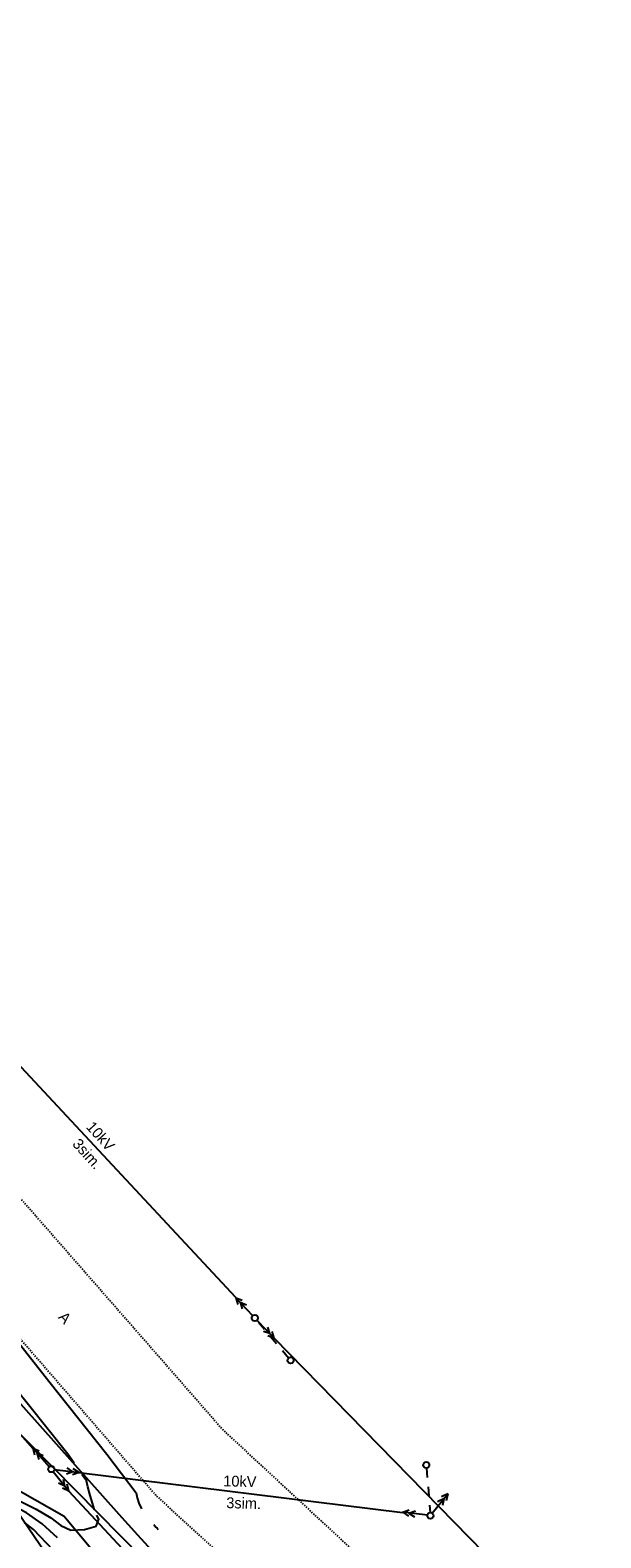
# Model space of a CAD drawing. Header units: millimetres. Extents: x 405709 to 406552, y 4254722 to 4255885.
# Tile 20 of 48: x 406328 to 406374, y 4255004 to 4255125. Entities that reach past the tile are written whole.
import ezdxf

# ---------------------------------------------------------------- set-up
doc = ezdxf.new("R2010")
doc.units = ezdxf.units.MM
doc.header["$LTSCALE"] = 0.5
doc.linetypes.add('Д_ТРОТ_ТРУБА', pattern=[3, 1.5, -1.5])
doc.linetypes.add('ДОРОГИ_СТРОЯЩ', pattern=[9, 8, -1])
for name, color, linetype in [('(007) Здания', 7, 'Continuous'), ('(013) Газопровод', 30, 'ИК_Газопровод -------г--------'), ('(022) Возд. Линии', 7, 'Continuous'), ('(025) Дорога', 7, 'Continuous'), ('(031) Горизонтали', 42, 'Continuous'), ('(035) Откосы', 7, 'Continuous')]:
    doc.layers.add(name, color=color, linetype=linetype)
doc.styles.add('BM-431', font='txt')
doc.styles.get("Standard").update_dxf_attribs({"font": 'arial.ttf'})
doc.linetypes.add('GAZ_VOZDUSH', pattern='A,1,-2,["~",Standard,S=3,R=0,X=-1.5,Y=-1.5],-1,10', length=14)
doc.linetypes.add('ИК_Газопровод -------г--------', pattern='A,9,-0.6,["Г",Standard,S=1.2,R=0,X=0,Y=-0.6],-1.2', length=10.8)
doc.linetypes.add('ОТКОСЫ_НЕУКР1', pattern='A,0.5,["|",Standard,S=-1.2,R=0,X=0,Y=1.2],1,["|",Standard,S=-0.5,R=0,X=0,Y=0.5],0.5', length=2)

# ---------------------------------------------------------------- blocks, each defined once
blk = doc.blocks.new('strela1')
at = {"layer": '(022) Возд. Линии'}
for p, q in [((-2, 0), (-1.5, 0.25)), ((0, 0), (-2, 0)), ((-2, 0), (-1.5, -0.25)), ((-1.5, 0), (-1, 0.25)), ((-1.5, 0), (-1, -0.25))]:
    blk.add_line(p, q, dxfattribs=at)
blk = doc.blocks.new('strela2')
at = {"layer": '(022) Возд. Линии'}
for p, q in [((0, 0), (2, 0)), ((1.5, 0), (1, 0.25)), ((1.5, 0), (1, -0.25)), ((2, 0), (1.5, 0.25)), ((2, 0), (1.5, -0.25))]:
    blk.add_line(p, q, dxfattribs=at)
blk = doc.blocks.new('STOLB')
at = {"layer": '(022) Возд. Линии'}
blk.add_circle((0, 0), 0.25, dxfattribs=at)

msp = doc.modelspace()

# ---------------------------------------------------------------- hatches: boundary and pattern name
at = {"transparency": 33554687}
h = msp.add_hatch(dxfattribs=at)
h.set_pattern_fill('AR-HBONE', color=30, scale=0.005)
edge = h.paths.add_edge_path()
edge.add_line((406386.6, 4254899.2), (406388.73, 4254901.32))
edge.add_line((406182.57, 4255117.63), (406215.73, 4255080.21))
edge.add_line((406215.73, 4255080.21), (406248.84, 4255042.86))
edge.add_line((406248.84, 4255042.86), (406283.05, 4255007.73))
edge.add_line((406283.05, 4255007.73), (406318.27, 4254972.27))
edge.add_line((406318.27, 4254972.27), (406353.5, 4254936.79))
edge.add_line((406353.5, 4254936.79), (406388.73, 4254901.32))
edge.add_line((406388.73, 4254901.32), (406387.77, 4254900.36))
edge.add_line((406180.33, 4255115.65), (406213.49, 4255078.22))
edge.add_line((406213.49, 4255078.22), (406246.64, 4255040.82))
edge.add_line((406246.64, 4255040.82), (406280.91, 4255005.63))
edge.add_line((406280.91, 4255005.63), (406316.14, 4254970.16))
edge.add_line((406316.14, 4254970.16), (406351.37, 4254934.68))
edge.add_line((406351.37, 4254934.68), (406386.6, 4254899.2))
edge.add_line((406386.6, 4254899.2), (406386.92, 4254899.52))
edge.add_line((406182.57, 4255117.63), (406157.36, 4255152.31))
edge.add_line((406157.36, 4255152.31), (406147.04, 4255171.92))
edge.add_line((406147.04, 4255171.92), (406133.07, 4255198.46))
edge.add_line((406133.07, 4255198.46), (406131.1, 4255203.63))
edge.add_line((406131.1, 4255203.63), (406113.31, 4255250.39))
edge.add_line((406113.31, 4255250.39), (406102.62, 4255278.48))
edge.add_line((406102.62, 4255278.48), (406096.6, 4255297.62))
edge.add_line((406096.6, 4255297.62), (406081.88, 4255347.1))
edge.add_line((406081.88, 4255347.1), (406078.09, 4255359.84))
edge.add_line((406078.09, 4255359.84), (406072.14, 4255402.38))
edge.add_line((406072.14, 4255402.38), (406041.04, 4255445.31))
edge.add_line((406041.04, 4255445.31), (405903.1, 4255619.54))
edge.add_line((405903.1, 4255619.54), (405828.48, 4255714.88))
edge.add_line((405828.48, 4255714.88), (405791.31, 4255762.15))
edge.add_line((405788.96, 4255760.3), (405791.31, 4255762.15))
edge.add_line((405826.12, 4255713.03), (405788.96, 4255760.3))
edge.add_line((405900.74, 4255617.68), (405826.12, 4255713.03))
edge.add_line((406038.65, 4255443.5), (405900.74, 4255617.68))
edge.add_line((406069.27, 4255401.22), (406038.65, 4255443.5))
edge.add_line((406075.15, 4255359.2), (406069.27, 4255401.22))
edge.add_line((406079, 4255346.24), (406075.15, 4255359.2))
edge.add_line((406093.73, 4255296.75), (406079, 4255346.24))
edge.add_line((406099.79, 4255277.49), (406093.73, 4255296.75))
edge.add_line((406110.51, 4255249.33), (406099.79, 4255277.49))
edge.add_line((406128.3, 4255202.56), (406110.51, 4255249.33))
edge.add_line((406130.33, 4255197.22), (406128.3, 4255202.56))
edge.add_line((406144.38, 4255170.53), (406130.33, 4255197.22))
edge.add_line((406154.82, 4255150.7), (406144.38, 4255170.53))
edge.add_line((406180.33, 4255115.65), (406154.82, 4255150.7))

# ---------------------------------------------------------------- linework, layer by layer
at = {"layer": '(007) Здания'}
msp.add_lwpolyline([(406250.98, 4255095.9), (406286.74, 4255049.89), (406295.76, 4255040), (406311.96, 4255022.03), (406318.69, 4255015.22), (406318.69, 4255015.22), (406325.41, 4255008.74), (406325.41, 4255008.74), (406355.77, 4254964.11), (406378.15, 4254935.74), (406378.15, 4254935.74), (406384.77, 4254938.5), (406399.17, 4254921.38), (406440.92, 4254875.77), (406458.23, 4254855.98), (406458.23, 4254855.98), (406458.23, 4254855.98), (406490.13, 4254821.65), (406504.3, 4254810.78), (406507.17, 4254808.85), (406527.73, 4254795.06), (406532.94, 4254789.09)], dxfattribs=at)
at = {"layer": '(007) Здания', "color": 1, "linetype": 'Continuous', "elevation": 611.8}
msp.add_lwpolyline([(406278.26, 4255062.19), (406278.28, 4255062.17), (406348.25, 4254991.19), (406324.94, 4254967.83), (406254.78, 4255039), (406254.78, 4255039.01)], close=True, dxfattribs=at)
at = {"layer": '(013) Газопровод', "linetype": 'GAZ_VOZDUSH', "ltscale": 0.1, "flags": 128}
msp.add_lwpolyline([(405795.03, 4255855.36), (405794.97, 4255851.09), (405820.82, 4255796.92), (405845.74, 4255767.6), (405853.41, 4255759.45), (405874.18, 4255735.38), (405882.96, 4255723.39), (405901.15, 4255702.24), (405920.91, 4255680.45), (405929.38, 4255670.52), (405950.6, 4255645.32), (405988.51, 4255596.32), (406006.92, 4255570.94), (406043.15, 4255533.41), (406106.99, 4255462.67), (406127.11, 4255440.51), (406140.45, 4255362.66), (406150.77, 4255332.26), (406131.04, 4255325.59), (406156.06, 4255257.25), (406178.57, 4255199.29), (406192.41, 4255173.25), (406214.32, 4255146.8), (406218.81, 4255141.04), (406251.34, 4255103.82), (406291.85, 4255054.7), (406335.57, 4255005.63), (406337.09, 4255003.97), (406368.27, 4254969.82), (406407.12, 4254927.02), (406445.97, 4254886.8), (406445.97, 4254886.8), (406470.21, 4254860.19), (406472.02, 4254861.83), (406531.41, 4254800.61), (406536.73, 4254795.12)], dxfattribs=at)
at = {"layer": '(022) Возд. Линии'}
for points, elevation in [([(406291.61, 4255052.73), (406328.64, 4255010.95)], -5.76), ([(406345.01, 4255023.1), (406324.37, 4255045.22)], -6.88), ([(406398.99, 4254967.83), (406348.12, 4255019.84)], -7.06), ([(406332.37, 4255008.99), (406358.47, 4255005.79)], -5.67), ([(406367.85, 4254968.5), (406331.54, 4255007.51)], -7.03)]:
    msp.add_lwpolyline(points, dxfattribs=dict(at, elevation=elevation))
at = {"layer": '(022) Возд. Линии', "linetype": 'Д_ТРОТ_ТРУБА'}
for points, elevation in [([(406349.27, 4255018.23), (406346.71, 4255021.26)], -6.88), ([(406360.39, 4255009.35), (406360.69, 4255005.77)], -7.14)]:
    msp.add_lwpolyline(points, dxfattribs=dict(at, elevation=elevation))
at = {"layer": '(025) Дорога', "linetype": 'Д_ТРОТ_ТРУБА', "ltscale": 0.1, "flags": 128}
for points in [[(405782.71, 4255860.24), (405783.47, 4255854.01), (405787.36, 4255836.3), (405796.39, 4255813.92), (405808.63, 4255795.74), (405843.72, 4255753.07), (405862.86, 4255731.2), (405891.1, 4255699.23), (405914.16, 4255672.75), (405943.54, 4255638.22), (405980.33, 4255590.23), (406010.07, 4255552.29), (406064.58, 4255491.75), (406108.76, 4255440.9), (406113.18, 4255434.06), (406118.12, 4255421.02), (406120.85, 4255408.44), (406126.98, 4255365.99), (406137.21, 4255327.49), (406160.86, 4255259.22), (406178.71, 4255213.81), (406200.1, 4255174.46), (406222.74, 4255145.75), (406254.79, 4255104.9), (406294.71, 4255057.74), (406338.64, 4255007.09), (406369.81, 4254978.53), (406414.24, 4254934.91), (406453.89, 4254898.61), (406488.53, 4254862.47), (406540.02, 4254812.34), (406547.48, 4254805.08)], [(405792.41, 4255859.93), (405792.62, 4255857.58), (405794.35, 4255837.84), (405803, 4255818.1), (405814.96, 4255799.59), (405842.79, 4255764.93), (405849.21, 4255758.39), (405869.35, 4255735.77), (405896.65, 4255703.71), (405919.57, 4255678.09), (405948.63, 4255643.75), (405986.03, 4255594.96), (406015.5, 4255556.65), (406069.89, 4255496.47), (406113.85, 4255444.77), (406118.74, 4255436.37), (406128.1, 4255410.1), (406133.83, 4255367.76), (406143.44, 4255331.11), (406167.01, 4255262.32), (406185.66, 4255218.65), (406206.37, 4255178.48), (406227.34, 4255150.26), (406260.63, 4255109.14), (406299.97, 4255062.75), (406343.98, 4255012.44), (406373.42, 4254985.15), (406419.05, 4254940.39), (406457.26, 4254905.72), (406493.93, 4254868.27), (406544.01, 4254818.78), (406552.15, 4254810.74)]]:
    msp.add_lwpolyline(points, dxfattribs=at)
at = {"layer": '(031) Горизонтали'}
for points in [[(406331.98, 4255009.75, 605.5), (406331.47, 4255010.47, 605.5), (406328.3, 4255014.45, 605.5), (406324.29, 4255019.41, 605.5), (406320.72, 4255023.71, 605.5), (406318.18, 4255026.72, 605.5), (406316.89, 4255028.29, 605.5), (406316.26, 4255029.1, 605.5), (406315.66, 4255029.89, 605.5), (406315.03, 4255030.7, 605.5), (406314.39, 4255031.5, 605.5), (406313.44, 4255032.66, 605.5), (406311.75, 4255034.78, 605.5), (406308.43, 4255038.97, 605.5), (406303.14, 4255045.58, 605.5), (406297.94, 4255051.41, 605.5), (406294.87, 4255053.53, 605.5), (406293.39, 4255053.54, 605.5), (406292.57, 4255053.64, 605.5), (406292.03, 4255053.98, 605.5)], [(406325.28, 4255022.24, 605), (406329.94, 4255016.36, 605), (406334.61, 4255010.47, 605), (406336.97, 4255007.35, 605), (406337.07, 4255006.96, 605), (406337.2, 4255006.52, 605), (406337.41, 4255006.07, 605)], [(406333.63, 4255005.99, 605.5), (406333.45, 4255006.54, 605.5), (406333.26, 4255007.16, 605.5), (406333.07, 4255007.85, 605.5), (406332.97, 4255008.34, 605.5), (406332.61, 4255008.85, 605.5)], [(406326.37, 4255007.33, 605.5), (406327.53, 4255006.74, 605.5), (406328.92, 4255006.04, 605.5), (406330.1, 4255005.35, 605.5), (406330.91, 4255004.72, 605.5), (406331.72, 4255004.36, 605.5), (406332.82, 4255004.4, 605.5), (406333.76, 4255004.68, 605.5), (406333.97, 4255005.23, 605.5), (406333.85, 4255005.43, 605.5), (406333.8, 4255005.55, 605.5)], [(406330.63, 4255003.73, 605), (406329.39, 4255004.87, 605), (406328.13, 4255005.76, 605), (406327.06, 4255006.31, 605)], [(406346.91, 4254984.48, 604.5), (406346.29, 4254985.37, 604.5), (406345.86, 4254986, 604.5), (406345.13, 4254987.09, 604.5), (406343.62, 4254989.62, 604.5), (406340.73, 4254994.4, 604.5), (406337.35, 4254998.89, 604.5), (406334.49, 4255000.7, 604.5), (406332.2, 4255001.34, 604.5), (406330.29, 4255002.74, 604.5), (406328.69, 4255004.4, 604.5), (406327.98, 4255004.96, 604.5)], [(406338.41, 4255004.8, 605), (406338.58, 4255004.6, 605), (406338.67, 4255004.51, 605), (406338.76, 4255004.41, 605)]]:
    msp.add_polyline3d(points, dxfattribs=at)
at = {"layer": '(035) Откосы', "linetype": 'ОТКОСЫ_НЕУКР1', "ltscale": 0.1, "flags": 128}
msp.add_lwpolyline([(406325.41, 4255008.74), (406331.18, 4255005.48), (406368, 4254961.21), (406402.85, 4254923.62), (406443.97, 4254880.65), (406466.08, 4254854.25), (406477.53, 4254842.13), (406510.52, 4254812.62)], dxfattribs=at)

# ---------------------------------------------------------------- block references
at = {"layer": '(022) Возд. Линии'}
for name, p, rotation in [('strela1', (406346.38, 4255021.63, -6.88), 313.0065919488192), ('STOLB', (406346.55, 4255021.45, -6.88), 313.0065919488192), ('strela2', (406346.72, 4255021.27, -6.88), 314.370426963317), ('STOLB', (406349.43, 4255018.04, -6.88), 337.229691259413), ('strela2', (406329.97, 4255009.46, -5.67), 131.558079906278), ('STOLB', (406330.14, 4255009.27, -5.67), 131.558079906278), ('STOLB', (406360.37, 4255009.6, -7.14), 337.229691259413), ('strela1', (406330.29, 4255009.07, -5.67), 128.6455327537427), ('strela1', (406330.39, 4255009.24, -5.67), 173.0065068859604), ('strela2', (406360.86, 4255005.71, -6.97), 51.62638762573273), ('strela1', (406360.46, 4255005.55, -6.97), 353.00650688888), ('STOLB', (406360.71, 4255005.52, -6.97), 359.7493040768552)]:
    msp.add_blockref(name, p, dxfattribs=dict(at, rotation=rotation))

# ---------------------------------------------------------------- texts
at = {"layer": '(022) Возд. Линии', "style": 'BM-431'}
for s, rotation, p in [('10kV', 312.0491, (406332.89, 4255036.82, 1212.77)), ('3sim.', 312.0491, (406331.78, 4255035.44, 1212.77)), ('10kV', 358.5773, (406344, 4255007.89, 1213.98)), ('3sim.', 358.5773, (406344.24, 4255006.13, 1213.98))]:
    msp.add_text(s, height=0.875, rotation=rotation, dxfattribs=at).set_placement(p)
at = {"layer": '(025) Дорога', "linetype": 'ДОРОГИ_СТРОЯЩ', "style": 'BM-431'}
msp.add_text('A', height=0.875, rotation=312.3383, dxfattribs=at).set_placement((406330.65, 4255021.48))

doc.saveas('drawing.dxf')
